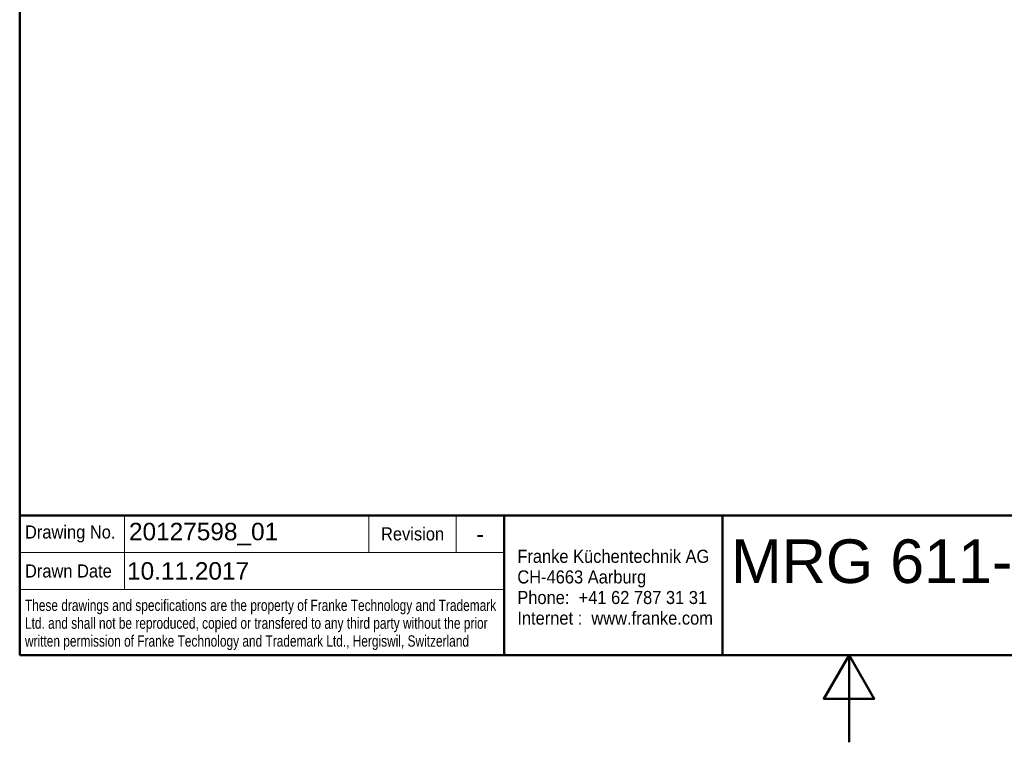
# Paper-space layout 'DS_2' of a CAD drawing. Header units: millimetres. Extents: x 0 to 2100, y 0 to 2970.
# Tile 1 of 14: x 100 to 1228, y 0 to 828. Entities that reach past the tile are written whole.
import ezdxf
from ezdxf.enums import TextEntityAlignment as Align

# ---------------------------------------------------------------- set-up
doc = ezdxf.new("R2010")
doc.units = ezdxf.units.MM
doc.header["$LTSCALE"] = 10
for name, color, linetype, lineweight in [('Sketch Geometry(DIN)', 7, 'Continuous', 50), ('Sketch Geometry(ISO)', 7, 'Continuous', 50), ('Symbole(DIN)', 7, 'Continuous', 25)]:
    doc.layers.add(name, color=color, linetype=linetype, lineweight=lineweight)
doc.styles.add('Text Style20', font='arial.ttf')
doc.styles.add('Text Style40', font='arial.ttf')
doc.styles.add('Text Style9', font='arial.ttf')
doc.styles.add('Text__1.3mm', font='arial.ttf', dxfattribs={"width": 0.9})
doc.styles.add('Text__1.5mm', font='arial.ttf', dxfattribs={"width": 0.9})
doc.styles.add('Text__3.5mm', font='arial.ttf', dxfattribs={"width": 0.9})
doc.styles.add('Text__5.0mm', font='arial.ttf', dxfattribs={"width": 0.9})

# ---------------------------------------------------------------- blocks, each defined once
blk = doc.blocks.new('Title Blocks FKT-Marketing')
at = {"layer": 'Sketch Geometry(DIN)', "color": 7, "linetype": 'Continuous', "lineweight": 50}
for p, q in [((97.45, 118.35), (287.45, 118.35)), ((97.45, 118.35), (97.45, 102.35)), ((152.95, 118.35), (152.95, 102.35)), ((177.95, 102.35), (177.95, 118.35)), ((97.45, 102.35), (287.45, 102.35))]:
    blk.add_line(p, q, dxfattribs=at)
at = {"layer": 'Sketch Geometry(DIN)', "color": 7, "linetype": 'Continuous', "lineweight": 18}
for p, q in [((109.45, 118.35), (109.45, 109.85)), ((137.45, 114.1), (137.45, 118.35)), ((147.45, 114.1), (147.45, 118.35)), ((97.45, 114.1), (152.95, 114.1)), ((97.45, 109.85), (152.95, 109.85))]:
    blk.add_line(p, q, dxfattribs=at)
at = {"layer": 'Symbole(DIN)', "color": 7, "style": 'Text__1.5mm'}
for s, insert, char_height, width, attachment_point in [('\\fArial|b0|i0;Drawing No.', (98.05, 116.22), 1.4986, 15.7321, 4), ('Revision', (142.45, 116.22), 1.499, 13.4705, 5), ('Drawn Date', (98.05, 111.97), 1.499, 13.6702, 4)]:
    blk.add_mtext(s, dxfattribs=dict(at, insert=insert, char_height=char_height, width=width, attachment_point=attachment_point))
at = {"layer": 'Symbole(DIN)', "color": 7, "attachment_point": 4, "line_spacing_factor": 0.944221}
for s, insert, char_height, width, style in [('\\fArial|b0|i0;\\H1.4986;Franke Küchentechnik AG\\PCH-4663 Aarburg\\PPhone:  +41 62 787 31 31\\PInternet :  www.franke.com', (154.45, 110.11), 1.4986, 34.1835, 'Text__3.5mm'), ('\\fArial|b0|i0;\\W0.75;These drawings and specifications are the property of Franke Technology and Trademark Ltd. and shall not be reproduced, copied or transfered to any third party without the prior written permission of Franke Technology and Trademark Ltd., Hergiswil, Switzerland', (98.05, 105.81), 1.3, 54.5435, 'Text__1.3mm')]:
    blk.add_mtext(s, dxfattribs=dict(at, insert=insert, char_height=char_height, width=width, style=style))
at = {"layer": 'Symbole(DIN)', "color": 7}
for tag, p, height, style in [('Document_Number_001', (109.96, 115.5), 2, 'Text Style40'), ('Revision_Index_1_001', (149.73, 115.22), 2, 'Text Style40'), ('Title_001', (178.93, 110.6), 5, 'Text Style20'), ('Drawn_Date_001', (109.74, 110.99), 2, 'Text Style40')]:
    blk.add_attdef(tag, p, '', height=height, dxfattribs=dict(at, style=style))
at = {"layer": 'Symbole(DIN)', "color": 7, "style": 'Text__5.0mm', "width": 0.9}
for tag, p in [('Sheet_number_001', (275.02, 105.84)), ('Number_of_sheets_001', (282.47, 105.88))]:
    blk.add_attdef(tag, p, '', height=5, dxfattribs=at)
at = {"layer": 'Symbole(DIN)', "color": 7, "style": 'Text Style9'}
blk.add_attdef('Auxiliary_Remark1', text='', height=3.5, dxfattribs=at).set_placement((179.45, 105.85), align=Align.MIDDLE_LEFT)
blk = doc.blocks.new('Borders Default Border')
at = {"layer": 'Sketch Geometry(ISO)', "flags": 128}
for points in [[(10, 10), (10, 287), (200, 287), (200, 10), (10, 10)], [(105, 0), (105, 10), (102.11, 5), (107.89, 5), (105, 10)]]:
    blk.add_lwpolyline(points, dxfattribs=at)

psp = doc.layouts.new('DS_2')

# ---------------------------------------------------------------- block references
at = {"xscale": 10, "yscale": 10, "zscale": 10}
psp.add_blockref('Borders Default Border', (0, 0), dxfattribs=at)
ref = psp.add_blockref('Title Blocks FKT-Marketing', (-874.46, -923.48), dxfattribs=dict(xscale=10, yscale=10, zscale=10))
ref.add_attrib('Title_001', 'MRG 611-97', (914.82, 182.5), dxfattribs={"layer": 'Symbole(DIN)', "color": 7, "height": 50, "style": 'Text Style20'})
ref.add_attrib('Revision_Index_1_001', '-', (622.84, 228.75), dxfattribs={"layer": 'Symbole(DIN)', "color": 7, "height": 20, "style": 'Text Style40'})
ref.add_attrib('Document_Number_001', '20127598_01', (225.18, 231.49), dxfattribs={"layer": 'Symbole(DIN)', "color": 7, "height": 20, "style": 'Text Style40'})
ref.add_attrib('Drawn_Date_001', '10.11.2017', (222.96, 186.38), dxfattribs={"layer": 'Symbole(DIN)', "color": 7, "height": 20, "style": 'Text Style40'})

doc.saveas('drawing.dxf')
